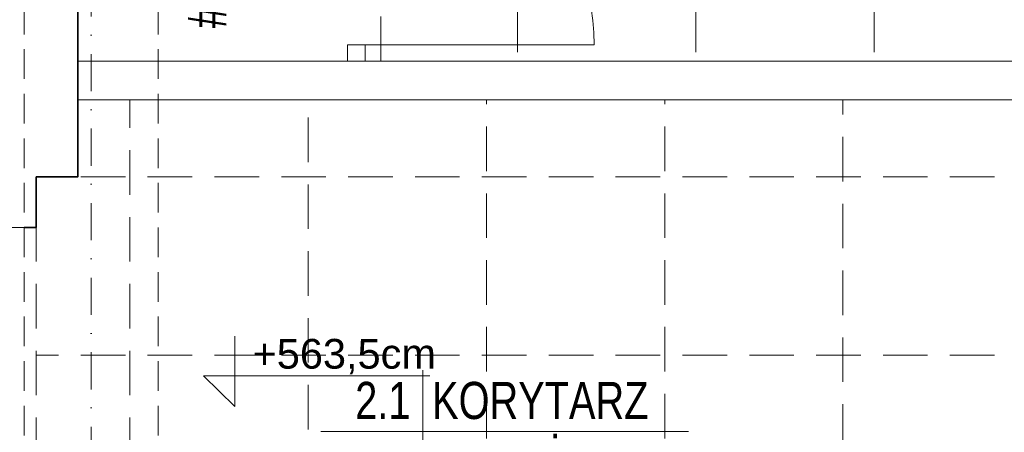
# Model space of a CAD drawing. Header units: millimetres. Extents: x -96593 to 66336, y -23969 to 7139.
# Tile 34 of 256: x -90263 to -89932, y -10626 to -10487. Entities that reach past the tile are written whole.
import ezdxf
from ezdxf.enums import TextEntityAlignment as Align

# ---------------------------------------------------------------- set-up
doc = ezdxf.new("R2010")
doc.units = ezdxf.units.MM
for name, pattern in [('DASHDOT', [1, 0.5, -0.25, 0, -0.25]), ('DASHED', [0.75, 0.5, -0.25]), ('DASHEDX2', [1.5, 1, -0.5])]:
    doc.linetypes.add(name, pattern=pattern)
for name, color, linetype, lineweight in [('!MARIUSZ', 220, 'Continuous', 35), ('BA_drz', 7, 'Continuous', 18), ('BA_met', 7, 'Continuous', 18), ('BA_txc', 1, 'Continuous', 18), ('mm_went_opis', 7, 'Continuous', 15), ('PG_OSIE', 1, 'DASHDOT', 18), ('PG_PODCIĄGI', 1, 'DASHED', 18), ('PG_PRZERYWANE_ŚREDNIE', 1, 'DASHEDX2', 18), ('PG_ŚCIANY_DZIAŁOWE', 3, 'Continuous', 18), ('PG_ŚCIANY_SŁUPY', 4, 'Continuous', 35)]:
    doc.layers.add(name, color=color, linetype=linetype, lineweight=lineweight)
doc.styles.add('ROMANS', font='bikromsw.shx', dxfattribs={"width": 0.8})
doc.styles.get("Standard").update_dxf_attribs({"font": 'arial.ttf'})

# ---------------------------------------------------------------- blocks, each defined once
blk = doc.blocks.new('dr1h901')
at = {"color": 0}
blk.add_line((-0.5, 0), (-0.5, 1), dxfattribs=at)
blk.add_line((0, 0.3622), (0, -0.2655))
blk.add_arc((-0.5, 0), 1, 0, 90, dxfattribs=at)
blk = doc.blocks.new('bikmet')
blk.add_line((0, 1.65), (0, -1.65))
at = {"style": 'ROMANS', "width": 0.8}
blk.add_attdef('NRPOM', text='', height=1, dxfattribs=at).set_placement((-0.333, 0.333), align=Align.RIGHT)
blk.add_attdef('NWAPOM', (0.25, 0.333), '', height=1, dxfattribs=at)
blk.add_attdef('PODLOGA', text='', height=1.042, dxfattribs=at).set_placement((0.25, -0.333), align=Align.TOP_LEFT)
blk = doc.blocks.new('SUFITY_1_P')
at = {"layer": 'PG_PRZERYWANE_ŚREDNIE', "color": 251, "lineweight": 15, "ltscale": 15, "true_color": 0x636466}
blk.add_lwpolyline([(9850.63, -232.99), (10182.63, -232.99), (10182.63, -475.99), (9850.63, -475.99)], close=True, dxfattribs=at)
for points in [[(9896.63, -232.99), (9896.63, -475.99)], [(9956.63, -232.99), (9956.63, -475.99)], [(10016.63, -232.99), (10016.63, -475.99)], [(9748.63, -488.99), (10934.63, -488.99), (10934.63, -641.49), (11086.13, -641.49), (11086.13, -830.99), (11539.63, -830.99), (11539.63, -1195.49), (11102.13, -1195.49), (11102.13, -1142.99), (9734.63, -1142.99), (9734.63, -841.49), (9864.63, -841.49), (9864.63, -802.49), (9775.63, -802.49), (9775.63, -790.99), (9734.63, -790.99), (9734.63, -514.99), (9748.63, -514.99), (9748.63, -488.99)], [(9766.13, -790.99), (9766.13, -488.99)], [(9826.13, -802.49), (9826.13, -488.99)], [(9886.13, -1142.99), (9886.13, -488.99)], [(9946.13, -1142.99), (9946.13, -488.99)], [(10006.13, -628.99), (10006.13, -488.99)], [(10934.63, -514.99), (9734.63, -514.99)], [(10934.63, -574.99), (9734.63, -574.99)]]:
    blk.add_lwpolyline(points, dxfattribs=at)
blk = doc.blocks.new('jamb')
blk.add_lwpolyline([(-0.5, -0.5), (-0.5, 0.5), (0.5, 0.5), (0.5, -0.5)], close=True)
blk = doc.blocks.new('A$C5DA075D8')
at = {"layer": '!MARIUSZ', "color": 252, "linetype": 'DASHED', "lineweight": 0, "ltscale": 50}
blk.add_line((924.84, 1671.76), (881.84, 1671.76), dxfattribs=at)
at = {"layer": 'BA_met', "color": 252}
blk.add_lwpolyline([(1024.61, 1603.11), (1148.42, 1603.11)], dxfattribs=at)
at = {"layer": 'BA_txc', "color": 252}
for p, q in [((995.71, 1635.19), (995.71, 1611.44)), ((995.71, 1635.19), (995.71, 1611.44)), ((995.71, 1611.44), (985.12, 1621.78)), ((985.12, 1621.78), (1061.35, 1621.78)), ((995.71, 1611.44), (985.12, 1621.78)), ((985.12, 1621.78), (1061.35, 1621.78))]:
    blk.add_line(p, q, dxfattribs=at)
at = {"layer": 'PG_OSIE', "color": 252, "ltscale": 25}
blk.add_lwpolyline([(947.34, 2784.36), (947.34, 0)], dxfattribs=at)
at = {"layer": 'PG_PODCIĄGI', "color": 252, "ltscale": 20}
for points in [[(924.84, 2631.76), (924.84, 157.76)], [(969.84, 2631.76), (969.84, 157.76)]]:
    blk.add_lwpolyline(points, dxfattribs=at)
at = {"layer": 'PG_ŚCIANY_DZIAŁOWE', "color": 252}
blk.add_lwpolyline([(942.84, 1714.76), (1418.34, 1714.76), (1418.34, 1727.76), (1391.84, 1727.76), (1376.84, 1727.76), (1044.84, 1727.76), (1028.34, 1727.76), (942.84, 1727.76), (942.84, 1714.76)], dxfattribs=at)
at = {"layer": 'PG_ŚCIANY_SŁUPY', "color": 252}
blk.add_lwpolyline([(924.84, 1671.76), (928.84, 1671.76), (928.84, 1688.76), (942.84, 1688.76), (942.84, 1972.76), (969.84, 1973.01), (969.84, 2012.76), (955.84, 2012.76), (955.84, 2586.76), (970.84, 2586.76), (970.84, 2599.76), (979.84, 2599.76)], dxfattribs=at)
at = {"layer": 'BA_drz', "color": 252}
for name, p, xscale, yscale, zscale, rotation in [('dr1h901', (1036.59, 1773.26), -80.00000000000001, 80.00000000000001, -80.00000000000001, 270), ('jamb', (1036.59, 1730.51), -5.5, 5.999999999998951, 5.5, 90)]:
    blk.add_blockref(name, p, dxfattribs=dict(at, xscale=xscale, yscale=yscale, zscale=zscale, rotation=rotation))
at = {"layer": 'BA_met', "color": 252}
ref = blk.add_blockref('bikmet', (975.69, 1774.05), dxfattribs=dict(at, xscale=12.5, yscale=12.5, zscale=12.5, rotation=90))
ref.add_attrib('NRPOM', ' 2.5', dxfattribs={"layer": '0', "height": 12.5, "rotation": 90, "style": 'ROMANS', "width": 0.8}).set_placement((971.52, 1769.88), align=Align.RIGHT)
ref.add_attrib('NWAPOM', 'WC', (971.52, 1777.17), dxfattribs={"layer": '0', "height": 12.5, "rotation": 90, "style": 'ROMANS', "width": 0.8})
ref.add_attrib('RAREA', '####', dxfattribs={"layer": '0', "height": 13.021, "rotation": 90, "style": 'ROMANS', "width": 0.8}).set_placement((979.86, 1769.88), align=Align.TOP_RIGHT)
ref.add_attrib('PODLOGA', 'PŁYTKI CERAM.', dxfattribs={"layer": '0', "height": 13.0208, "rotation": 90, "style": 'ROMANS', "width": 0.8}).set_placement((979.86, 1777.17), align=Align.TOP_LEFT)
ref = blk.add_blockref('bikmet', (1058.96, 1603.11), dxfattribs=dict(at, xscale=12.5, yscale=12.5, zscale=12.5))
ref.add_attrib('NRPOM', ' 2.1', dxfattribs={"layer": '0', "height": 12.5, "style": 'ROMANS', "width": 0.8}).set_placement((1054.8, 1607.27), align=Align.RIGHT)
ref.add_attrib('NWAPOM', 'KORYTARZ', (1062.09, 1607.27), dxfattribs={"layer": '0', "height": 12.5, "style": 'ROMANS', "width": 0.8})
ref.add_attrib('RAREA', '#####', dxfattribs={"layer": '0', "height": 13.021, "style": 'ROMANS', "width": 0.8}).set_placement((1054.8, 1598.94), align=Align.TOP_RIGHT)
ref.add_attrib('PODLOGA', 'POS. ŻYWICZNA', dxfattribs={"layer": '0', "height": 13.0208, "style": 'ROMANS', "width": 0.8}).set_placement((1062.09, 1598.94), align=Align.TOP_LEFT)
at = {"layer": 'PG_PRZERYWANE_ŚREDNIE', "color": 252}
blk.add_blockref('SUFITY_1_P', (-8805.78, 2203.75), dxfattribs=at)
at = {"layer": 'BA_txc', "color": 252, "insert": (1001.65, 1634.23), "char_height": 10, "attachment_point": 1}
blk.add_mtext_dynamic_manual_height_columns('+563,5cm', width=650.6795, gutter_width=50, heights=[0], dxfattribs=at)
blk.add_mtext_dynamic_manual_height_columns('+563,5cm', width=650.6795, gutter_width=50, heights=[0], dxfattribs=at)

msp = doc.modelspace()

# ---------------------------------------------------------------- linework, layer by layer
at = {"layer": 'BA_met', "color": 252}
msp.add_lwpolyline([(-90162.18, -10625.97), (-90038.38, -10625.97)], dxfattribs=at)
at = {"layer": 'BA_txc', "color": 252}
for p, q in [((-90191.08, -10593.89), (-90191.08, -10617.64)), ((-90191.08, -10593.89), (-90191.08, -10617.64)), ((-90191.08, -10617.64), (-90201.67, -10607.29)), ((-90201.67, -10607.29), (-90125.45, -10607.29)), ((-90191.08, -10617.64), (-90201.67, -10607.29)), ((-90201.67, -10607.29), (-90125.45, -10607.29))]:
    msp.add_line(p, q, dxfattribs=at)

# ---------------------------------------------------------------- block references
at = {"layer": 'BA_drz', "color": 252}
for name, p, xscale, yscale, zscale, rotation in [('dr1h901', (-90150.2, -10455.82), -80.00000000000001, 80.00000000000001, -80.00000000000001, 270), ('jamb', (-90150.2, -10498.57), -5.5, 5.999999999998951, 5.5, 89.99999999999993)]:
    msp.add_blockref(name, p, dxfattribs=dict(at, xscale=xscale, yscale=yscale, zscale=zscale, rotation=rotation))
at = {"layer": 'BA_met', "color": 252}
ref = msp.add_blockref('bikmet', (-90211.1, -10455.03), dxfattribs=dict(at, xscale=12.5, yscale=12.5, zscale=12.5, rotation=90))
ref.add_attrib('NRPOM', ' 2.5', dxfattribs={"layer": '0', "height": 12.5, "rotation": 90, "style": 'ROMANS', "width": 0.8}).set_placement((-90215.27, -10459.2), align=Align.RIGHT)
ref.add_attrib('NWAPOM', 'WC', (-90215.27, -10451.91), dxfattribs={"layer": '0', "height": 12.5, "rotation": 90, "style": 'ROMANS', "width": 0.8})
ref.add_attrib('RAREA', '####', dxfattribs={"layer": '0', "height": 13.021, "rotation": 90, "style": 'ROMANS', "width": 0.8}).set_placement((-90206.94, -10459.2), align=Align.TOP_RIGHT)
ref.add_attrib('PODLOGA', 'PŁYTKI CERAM.', dxfattribs={"layer": '0', "height": 13.0208, "rotation": 90, "style": 'ROMANS', "width": 0.8}).set_placement((-90206.94, -10451.91), align=Align.TOP_LEFT)
ref = msp.add_blockref('bikmet', (-90127.83, -10625.97), dxfattribs=dict(at, xscale=12.5, yscale=12.5, zscale=12.5))
ref.add_attrib('NRPOM', ' 2.1', dxfattribs={"layer": '0', "height": 12.5, "style": 'ROMANS', "width": 0.8}).set_placement((-90132, -10621.8), align=Align.RIGHT)
ref.add_attrib('NWAPOM', 'KORYTARZ', (-90124.7, -10621.8), dxfattribs={"layer": '0', "height": 12.5, "style": 'ROMANS', "width": 0.8})
ref.add_attrib('RAREA', '#####', dxfattribs={"layer": '0', "height": 13.021, "style": 'ROMANS', "width": 0.8}).set_placement((-90132, -10630.14), align=Align.TOP_RIGHT)
ref.add_attrib('PODLOGA', 'POS. ŻYWICZNA', dxfattribs={"layer": '0', "height": 13.0208, "style": 'ROMANS', "width": 0.8}).set_placement((-90124.7, -10630.14), align=Align.TOP_LEFT)
at = {"layer": 'mm_went_opis', "color": 2, "lineweight": 60}
msp.add_blockref('A$C5DA075D8', (-91186.79, -12229.08), dxfattribs=at)

# ---------------------------------------------------------------- texts
at = {"layer": 'BA_txc', "color": 252, "insert": (-90185.15, -10594.84), "char_height": 10, "attachment_point": 1}
msp.add_mtext_dynamic_manual_height_columns('+563,5cm', width=6.5068, gutter_width=50, heights=[0], dxfattribs=at)
msp.add_mtext_dynamic_manual_height_columns('+563,5cm', width=6.5068, gutter_width=50, heights=[0], dxfattribs=at)

doc.saveas('drawing.dxf')
